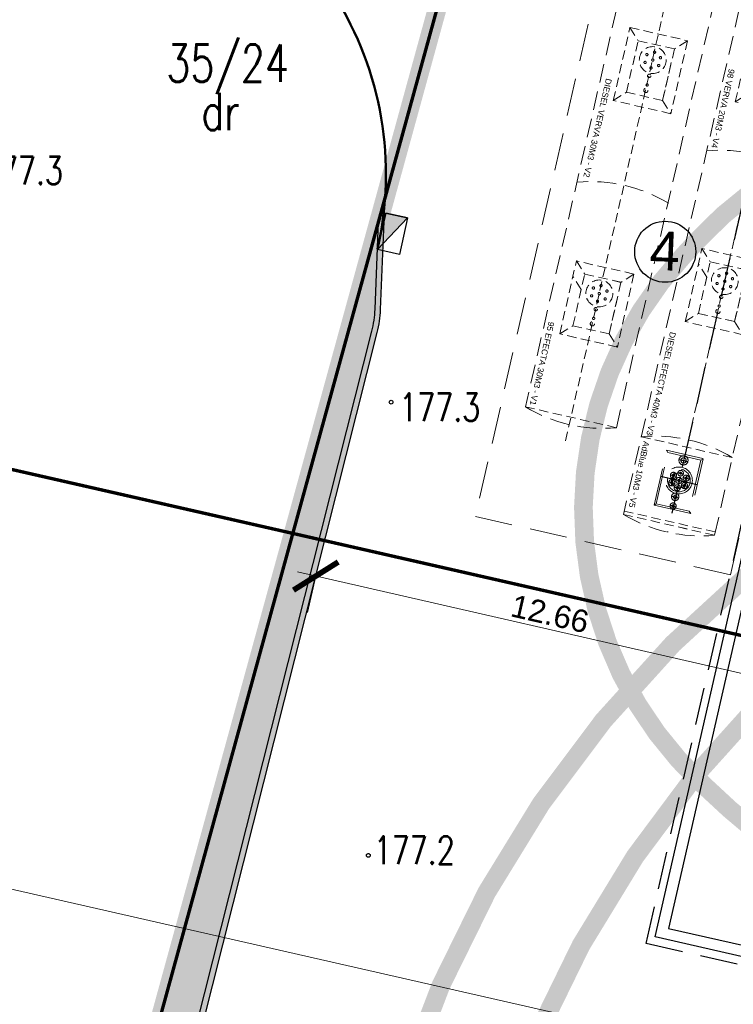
# Model space of a CAD drawing. Header units: metres. Extents: x 964 to 7125, y -212 to 9570.
# Tile 135 of 185: x 2301 to 2320, y 245 to 271. Entities that reach past the tile are written whole.
import ezdxf
from ezdxf.enums import TextEntityAlignment as Align

# ---------------------------------------------------------------- set-up
doc = ezdxf.new("R2010")
doc.units = ezdxf.units.M
for name, pattern in [('( Dashed )', [0.75, 0.5, -0.25]), ('2217', [2, 1.5, -0.5]), ('2218', [1, 0.5, -0.5]), ('ACISOTGL', [3, 2, -1]), ('CENTER2', [1.125, 0.75, -0.125, 0.125, -0.125]), ('CIĄGłA', [0]), ('DASH', [0.75, 0.5, -0.25]), ('DASHDOT', [1, 0.5, -0.25, 0, -0.25]), ('DASHED', [0.75, 0.5, -0.25]), ('HIDDEN', [0.375, 0.25, -0.125]), ('HIDDENX2', [0.75, 0.5, -0.25])]:
    doc.linetypes.add(name, pattern=pattern)
for name, color, linetype, lineweight in [('- AGP-1_OPISY', 7, 'Continuous', 13), ('1_ELEMENTY PODSTAWOWE', 7, 'Continuous', 13), ('AGP1_granica_opracow', 7, 'Continuous', 15), ('AGP1_HATCH', 7, 'Continuous', 5), ('AGP1_KRAWEZNIKI', 250, 'Continuous', 30), ('AGP1_KRAWEZNIKI NOWE', 7, 'Continuous', 30), ('AGP1_OPISY', 7, 'Continuous', 13), ('AGP1_WYMIARY', 7, 'Continuous', 15), ('AM_7', 4, 'Continuous', 25), ('AX1', 4, 'DASHDOT', 15), ('LINIE PRZEKROJOWE', 7, 'Continuous', 9), ('PODKŁAD MAPA', 7, 'Continuous', 9), ('ZBIORNIKI', 7, 'Continuous', 9), ('zz-drogi', 250, 'Continuous', 50)]:
    doc.layers.add(name, color=color, linetype=linetype, lineweight=lineweight)
for name, color, linetype in [('Dzialki', 7, 'Continuous'), ('Kontury', 7, 'Continuous'), ('Numery_dzialek', 7, 'Continuous'), ('Numery_uzytkow', 7, 'Continuous'), ('OT_Rzedna', 7, 'Continuous'), ('T_wiata', 251, 'Continuous'), ('Uzytki', 7, 'Continuous'), ('WYMIARY', 9, 'Continuous'), ('ZP_strefy oddziaływania', 8, 'HIDDEN'), ('zz-odwodnienie', 5, 'Continuous')]:
    doc.layers.add(name, color=color, linetype=linetype)
doc.layers.add('HIDE', color=9, linetype='DASHED', lineweight=15, plot=False)
doc.styles.add('ARIAL', font='arial.ttf')
doc.styles.add('STYL_ARIAL', font='simplex', dxfattribs={"width": 0.75, "oblique": 0.1})

# ---------------------------------------------------------------- blocks, each defined once
blk = doc.blocks.new('OTRN')
at = {"color": 0}
blk.add_circle((0, 0), 0.05, dxfattribs=at)
blk = doc.blocks.new('MDCP 20240606')
at = {"layer": 'Dzialki', "color": 251, "true_color": 0x636466, "const_width": 0.09}
for points in [[(6592011.58, 5737997.44), (6592005.04, 5737973.66)], [(6592005.04, 5737973.66), (6591979.22, 5737979.53)], [(6592005.04, 5737973.66), (6591998.81, 5737950.95)], [(6592058.62, 5737961.47), (6592005.04, 5737973.66)]]:
    blk.add_lwpolyline(points, dxfattribs=at)
at = {"layer": 'Kontury', "color": 251, "linetype": '2217', "true_color": 0x636466, "const_width": 0.09}
for points in [[(6592011.58, 5737997.44), (6592005.04, 5737973.66)], [(6592005.04, 5737973.66), (6591998.81, 5737950.95)]]:
    blk.add_lwpolyline(points, dxfattribs=at)
at = {"layer": 'Uzytki', "color": 251, "linetype": '2218', "true_color": 0x636466, "const_width": 0.09}
for points in [[(6592005.04, 5737973.66), (6592011.58, 5737997.44)], [(6591998.81, 5737950.95), (6592005.04, 5737973.66)]]:
    blk.add_lwpolyline(points, dxfattribs=at)
at = {"layer": 'OT_Rzedna', "color": 251, "true_color": 0x636466}
for p in [(6592007.67, 5737977.17), (6592007.06, 5737965.05)]:
    blk.add_blockref('OTRN', p, dxfattribs=at)
at = {"layer": 'Numery_dzialek', "color": 251, "true_color": 0x636466, "style": 'STYL_ARIAL', "width": 0.75}
blk.add_text('35/24', height=1, dxfattribs=at).set_placement((6592003.2963, 5737986.2343), align=Align.MIDDLE_CENTER)
at = {"layer": 'Numery_uzytkow', "color": 251, "true_color": 0x636466, "style": 'STYL_ARIAL', "width": 0.75}
blk.add_text('dr', height=1, dxfattribs=at).set_placement((6592003.1069, 5737984.9385), align=Align.MIDDLE_CENTER)
at = {"layer": 'OT_Rzedna', "color": 251, "true_color": 0x636466, "style": 'STYL_ARIAL', "width": 0.75}
for s, p in [('177.3', (6591996.72, 5737983.3675)), ('177.3', (6592007.885, 5737977.0358)), ('177.2', (6592007.2016, 5737965.192))]:
    blk.add_text(s, height=0.75, dxfattribs=at).set_placement(p, align=Align.MIDDLE_LEFT)
blk = doc.blocks.new('wiata KZT')
at = {"color": 18, "linetype": 'HIDDENX2', "lineweight": 30, "ltscale": 2, "true_color": 0x000000}
blk.add_lwpolyline([(1831.958111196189, 315.8094193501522), (1837.795575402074, 341.6584814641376), (1847.549869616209, 339.4553583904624), (1841.711106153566, 313.6065897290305), (1831.958111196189, 315.8094193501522)], dxfattribs=at)
at = {"layer": 'T_wiata'}
for p, q in [((1832.201612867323, 315.9847643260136), (1837.946350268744, 341.4195026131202)), ((1838.172885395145, 341.0607801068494), (1832.560335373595, 316.211299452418)), ((1841.567636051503, 313.8693368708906), (1832.201612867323, 315.9847643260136)), ((1832.560335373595, 316.211299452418), (1841.341100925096, 314.228059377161))]:
    blk.add_line(p, q, dxfattribs=at)
blk = doc.blocks.new('dwa zbiorniki 60 i 60+adblue')
at = {"color": 18, "linetype": '( Dashed )', "lineweight": 18, "true_color": 0x000000}
for p, q in [((2615.766755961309, 90.04127169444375), (2615.479771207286, 77.6445743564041)), ((2617.979060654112, 77.58673337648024), (2618.266082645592, 89.98342985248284)), ((2618.965978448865, 89.97059351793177), (2618.627264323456, 75.35448693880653)), ((2621.126553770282, 75.29664595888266), (2621.465305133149, 89.91275167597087))]:
    blk.add_line(p, q, dxfattribs=at)
at = {"linetype": 'HIDDEN', "lineweight": 5}
for p, q in [((2618.266085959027, 89.98343208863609), (2615.766755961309, 90.04127169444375)), ((2621.465308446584, 89.91275391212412), (2618.965978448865, 89.97059351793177)), ((2619.342278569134, 86.76507214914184, -8.674231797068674e-07), (2619.385654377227, 88.76652555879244, -8.19989847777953e-07)), ((2619.385654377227, 88.76652555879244, -8.19989847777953e-07), (2620.965287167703, 88.73229205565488, -8.19989847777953e-07)), ((2619.385654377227, 88.76652555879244, -8.19989847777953e-07), (2619.673215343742, 88.46622455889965, -8.19989847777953e-07)), ((2620.965287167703, 88.73229205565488, -8.19989847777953e-07), (2620.668984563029, 88.44463311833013, -8.199902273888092e-07)), ((2620.965286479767, 88.73229207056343, -8.199898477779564e-07), (2620.921911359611, 86.73083864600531, -8.674231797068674e-07)), ((2619.642580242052, 87.05263241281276, -8.19989847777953e-07), (2619.673215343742, 88.46622455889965, -8.19989847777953e-07)), ((2619.673215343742, 88.46622455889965, -8.19989847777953e-07), (2620.66898484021, 88.44464443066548, -8.19989847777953e-07)), ((2620.66898484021, 88.44464443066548, -8.19989847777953e-07), (2620.634350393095, 87.03113964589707, -8.674231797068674e-07)), ((2616.13803090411, 86.13969962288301), (2616.181406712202, 88.14115303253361, 4.743333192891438e-08)), ((2616.181406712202, 88.14115303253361, 4.743333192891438e-08), (2617.761039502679, 88.10691952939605, 4.743333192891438e-08)), ((2616.181406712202, 88.14115303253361, 4.743333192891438e-08), (2616.468967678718, 87.84085203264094, 4.743333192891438e-08)), ((2617.761039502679, 88.10691952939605, 4.743333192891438e-08), (2617.464736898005, 87.81926059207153, 4.743295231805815e-08)), ((2617.761038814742, 88.10691954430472, 4.743333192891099e-08), (2617.717663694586, 86.1054661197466)), ((2619.642579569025, 87.052633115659, -8.674231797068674e-07), (2619.664072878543, 88.04439654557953, -8.674231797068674e-07)), ((2620.655843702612, 88.02290307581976, -8.674231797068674e-07), (2620.634350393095, 87.03113964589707, -8.674231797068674e-07)), ((2616.438332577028, 86.42725988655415, 4.743333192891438e-08), (2616.468967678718, 87.84085203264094, 4.743333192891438e-08)), ((2616.468967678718, 87.84085203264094, 4.743333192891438e-08), (2617.464737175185, 87.81927190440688, 4.743333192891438e-08)), ((2617.464737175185, 87.81927190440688, 4.743333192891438e-08), (2617.43010272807, 86.40576711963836)), ((2616.438331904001, 86.42726058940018), (2616.459825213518, 87.41902401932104)), ((2617.451596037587, 87.39753054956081), (2617.43010272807, 86.40576711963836)), ((2619.342278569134, 86.76507214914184, -8.674231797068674e-07), (2619.642579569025, 87.052633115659, -8.674231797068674e-07)), ((2620.634350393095, 87.03113964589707, -8.674231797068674e-07), (2619.642579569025, 87.052633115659, -8.674231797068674e-07)), ((2620.634351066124, 87.03113894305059, -8.19989847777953e-07), (2619.642580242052, 87.05263241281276, -8.19989847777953e-07)), ((2620.634350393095, 87.03113964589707, -8.674231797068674e-07), (2620.921911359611, 86.73083864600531, -8.674231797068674e-07)), ((2620.921911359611, 86.73083864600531, -8.674231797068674e-07), (2619.342278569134, 86.76507214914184, -8.674231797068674e-07)), ((2620.921911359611, 86.73083864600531, -8.674231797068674e-07), (2619.342278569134, 86.76507214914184, -8.674231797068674e-07)), ((2616.13803090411, 86.13969962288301), (2616.438331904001, 86.42726058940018)), ((2617.43010272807, 86.40576711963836), (2616.438331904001, 86.42726058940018)), ((2617.4301034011, 86.40576641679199, 4.743333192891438e-08), (2616.438332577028, 86.42725988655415, 4.743333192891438e-08)), ((2617.43010272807, 86.40576711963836), (2617.717663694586, 86.1054661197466)), ((2617.717663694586, 86.1054661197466), (2616.13803090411, 86.13969962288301)), ((2617.717663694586, 86.1054661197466), (2616.13803090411, 86.13969962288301)), ((2619.213989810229, 80.73535714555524, -8.674231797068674e-07), (2619.255807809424, 82.73684370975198, -8.19989847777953e-07)), ((2619.255807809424, 82.73684370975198, -8.19989847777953e-07), (2619.543602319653, 82.43676651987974, -8.19989847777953e-07)), ((2620.835466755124, 82.7038391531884, -8.19989847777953e-07), (2619.255807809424, 82.73684370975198, -8.19989847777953e-07)), ((2620.835466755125, 82.70383915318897, -8.19989847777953e-07), (2620.539388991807, 82.41596108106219, -8.19989847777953e-07)), ((2620.835466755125, 82.70383915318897, -8.19989847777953e-07), (2620.793648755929, 80.7023525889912, -8.674231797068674e-07)), ((2619.514067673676, 81.02315095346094, -8.19989847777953e-07), (2619.543603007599, 82.43676650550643, -8.19989847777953e-07)), ((2619.543602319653, 82.43676651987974, -8.19989847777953e-07), (2620.535389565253, 82.4160446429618, -8.19989847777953e-07)), ((2619.543603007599, 82.43676650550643, -8.19989847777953e-07), (2620.539388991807, 82.41596108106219, -8.19989847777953e-07)), ((2620.539388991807, 82.41596108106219, -8.19989847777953e-07), (2620.505854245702, 81.00242977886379, -8.674231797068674e-07)), ((2619.534788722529, 82.01493150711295, -8.674231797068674e-07), (2619.2469942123, 82.31500869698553, -8.674231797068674e-07)), ((2619.514067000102, 81.02315165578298, -8.674231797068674e-07), (2619.534788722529, 82.01493150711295, -8.674231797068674e-07)), ((2620.526575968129, 81.99420963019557, -8.674231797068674e-07), (2620.505854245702, 81.00242977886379, -8.674231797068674e-07)), ((2615.990612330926, 79.73783494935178), (2616.03243033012, 81.73932151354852, 4.743333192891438e-08)), ((2616.03243033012, 81.73932151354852, 4.743333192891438e-08), (2616.320224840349, 81.43924432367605, 4.743333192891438e-08)), ((2617.612089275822, 81.70631695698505, 4.743333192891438e-08), (2616.03243033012, 81.73932151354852, 4.743333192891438e-08)), ((2617.612089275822, 81.70631695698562, 4.743333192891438e-08), (2617.316011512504, 81.41843888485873, 4.743333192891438e-08)), ((2617.612089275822, 81.70631695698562, 4.743333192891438e-08), (2617.570271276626, 79.70483039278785)), ((2616.290690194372, 80.02562875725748, 4.743333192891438e-08), (2616.320225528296, 81.43924430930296, 4.743333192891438e-08)), ((2616.320224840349, 81.43924432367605, 4.743333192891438e-08), (2617.312012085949, 81.41852244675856, 4.743333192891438e-08)), ((2616.320225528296, 81.43924430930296, 4.743333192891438e-08), (2617.316011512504, 81.41843888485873, 4.743333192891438e-08)), ((2617.316011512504, 81.41843888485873, 4.743333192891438e-08), (2617.282476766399, 80.00490758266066)), ((2616.311411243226, 81.01740931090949), (2616.023616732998, 81.31748650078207)), ((2616.290689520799, 80.02562945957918), (2616.311411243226, 81.01740931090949)), ((2617.303198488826, 80.99668743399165), (2617.282476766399, 80.00490758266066)), ((2619.213989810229, 80.73535714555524, -8.674231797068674e-07), (2619.514067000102, 81.02315165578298, -8.674231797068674e-07)), ((2620.505854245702, 81.00242977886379, -8.674231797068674e-07), (2619.514067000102, 81.02315165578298, -8.674231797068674e-07)), ((2620.509853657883, 81.00234552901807, -8.19989847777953e-07), (2619.514067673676, 81.02315095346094, -8.19989847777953e-07)), ((2620.505854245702, 81.00242977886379, -8.674231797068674e-07), (2620.793648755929, 80.7023525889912, -8.674231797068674e-07)), ((2620.793648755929, 80.7023525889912, -8.674231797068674e-07), (2619.213989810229, 80.73535714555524, -8.674231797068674e-07)), ((2620.793648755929, 80.7023525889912, -8.674231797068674e-07), (2619.213989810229, 80.73535714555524, -8.674231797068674e-07)), ((2615.990612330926, 79.73783494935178), (2616.290689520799, 80.02562945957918)), ((2617.282476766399, 80.00490758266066), (2616.290689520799, 80.02562945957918)), ((2617.28647617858, 80.00482333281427, 4.743333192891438e-08), (2616.290690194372, 80.02562875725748, 4.743333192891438e-08)), ((2617.282476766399, 80.00490758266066), (2617.570271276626, 79.70483039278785)), ((2617.570271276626, 79.70483039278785), (2615.990612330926, 79.73783494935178)), ((2617.570271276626, 79.70483039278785), (2615.990612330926, 79.73783494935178)), ((2617.97909789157, 77.58673251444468), (2615.479771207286, 77.6445743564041)), ((2615.479771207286, 77.6445743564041), (2617.979060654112, 77.58673337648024)), ((2618.67658332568, 77.48393469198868), (2621.175872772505, 77.4260937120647)), ((2618.627264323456, 75.35448693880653), (2621.126553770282, 75.29664595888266)), ((2621.129038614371, 75.3866057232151), (2618.629711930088, 75.44444756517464)), ((2618.630319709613, 75.35441622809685), (2621.12960915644, 75.29657524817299))]:
    blk.add_line(p, q, dxfattribs=at)
at = {"color": 18, "linetype": 'ACISOTGL', "ltscale": 0.5, "true_color": 0x000000}
blk.add_lwpolyline([(2615.138919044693, 91.00066858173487), (2614.757044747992, 74.50508820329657), (2621.7548008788, 74.34655292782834), (2622.136675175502, 90.84213330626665)], close=True, dxfattribs=at)
at = {"linetype": 'HIDDEN', "lineweight": 5}
for points in [[(2617.018559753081, 90.71381854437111), (2616.714023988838, 76.91717917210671)], [(2620.217782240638, 90.6431403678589), (2619.913246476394, 76.84650099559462)]]:
    blk.add_lwpolyline(points, dxfattribs=at)
for centre, radius in [((2620.160046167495, 88.0376506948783), 0.3599999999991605), ((2620.164705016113, 88.25260021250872), 0.02999999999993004), ((2619.971565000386, 87.93421061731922), 0.03049999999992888), ((2619.976223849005, 88.14916013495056), 0.03049999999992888), ((2620.160046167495, 88.0376506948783), 0.03049999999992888), ((2620.343868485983, 87.92614125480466), 0.03049999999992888), ((2620.348527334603, 88.14109077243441), 0.03049999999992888), ((2616.955798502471, 87.41227816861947, 8.674231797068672e-07), 0.3599999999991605), ((2620.155387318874, 87.82270117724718), 0.02999999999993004), ((2616.771976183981, 87.52378760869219, 8.674231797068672e-07), 0.03049999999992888), ((2616.955798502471, 87.41227816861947, 8.674231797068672e-07), 0.03049999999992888), ((2616.960457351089, 87.62722768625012, 8.674231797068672e-07), 0.02999999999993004), ((2617.144279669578, 87.51571824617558, 8.674231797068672e-07), 0.03049999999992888), ((2620.150659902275, 87.60458807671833), 0.04499999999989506), ((2616.767317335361, 87.3088380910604, 8.674231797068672e-07), 0.03049999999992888), ((2616.951139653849, 87.1973286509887, 8.674231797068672e-07), 0.02999999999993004), ((2617.139620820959, 87.30076872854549, 8.674231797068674e-07), 0.03049999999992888), ((2620.142015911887, 87.20577246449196), 0.05699999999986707), ((2620.145242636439, 87.35464677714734), 0.02999999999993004), ((2616.946412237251, 86.97921555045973, 8.674231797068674e-07), 0.04499999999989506), ((2616.937768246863, 86.58039993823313, 8.674231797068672e-07), 0.05699999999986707), ((2616.940994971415, 86.72927425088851, 8.674231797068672e-07), 0.02999999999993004), ((2620.030767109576, 82.00857151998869), 0.3599999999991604), ((2619.846858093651, 82.11993791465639), 0.03049999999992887), ((2620.035258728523, 82.2235245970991), 0.02999999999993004), ((2619.842366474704, 81.90498483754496), 0.03049999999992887), ((2620.030682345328, 82.00457056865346, -8.674231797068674e-07), 0.03049999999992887), ((2620.214676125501, 81.89720512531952), 0.03049999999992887), ((2620.219167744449, 82.11215820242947), 0.03049999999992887), ((2620.021717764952, 81.5755017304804), 0.04499999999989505), ((2620.026275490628, 81.79361844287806), 0.02999999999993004), ((2616.807389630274, 81.01104932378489, 8.674231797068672e-07), 0.3599999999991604), ((2616.623480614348, 81.12241571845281, 8.674231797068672e-07), 0.03049999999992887), ((2616.81188124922, 81.22600240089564, 8.674231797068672e-07), 0.02999999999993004), ((2616.995790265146, 81.11463600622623, 8.674231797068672e-07), 0.03049999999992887), ((2620.013384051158, 81.17667951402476), 0.05699999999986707), ((2620.016494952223, 81.32555629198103), 0.02999999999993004), ((2616.618988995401, 80.9074626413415, 8.674231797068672e-07), 0.03049999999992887), ((2616.807304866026, 81.00704837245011), 0.03049999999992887), ((2616.991298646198, 80.8996829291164, 8.674231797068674e-07), 0.03049999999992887), ((2616.79834028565, 80.57797953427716, 8.674231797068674e-07), 0.04499999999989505), ((2616.802898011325, 80.79609624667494, 8.674231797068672e-07), 0.02999999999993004), ((2616.793117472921, 80.32803409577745, 8.674231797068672e-07), 0.02999999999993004), ((2616.790006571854, 80.1791573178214, 8.674231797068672e-07), 0.05699999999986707)]:
    blk.add_circle(centre, radius, dxfattribs=at)
at = {"color": 18, "linetype": '( Dashed )', "lineweight": 18, "true_color": 0x000000}
for centre, radius, start, end in [((2616.928352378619, 86.20700834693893), 4.006355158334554, 70.49421298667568, 106.8542713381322), ((2620.127574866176, 86.13633017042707), 4.006355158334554, 70.49421298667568, 106.8542713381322), ((2620.019907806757, 81.49073772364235), 4.00638735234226, 70.49439263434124, 106.8541976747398), ((2616.79504495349, 79.97295863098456), 4.00638735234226, 70.49439263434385, 106.8541976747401), ((2616.817503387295, 81.42107852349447), 4.006433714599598, 250.4945819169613, 286.8539024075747), ((2619.838140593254, 73.64958954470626), 4.006433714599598, 70.49458192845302, 106.8539024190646), ((2619.968051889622, 79.13092039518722), 4.006433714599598, 250.4945819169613, 286.8539024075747)]:
    blk.add_arc(centre, radius, start, end, dxfattribs=at)
at = {"layer": '1_ELEMENTY PODSTAWOWE', "color": 18, "linetype": 'ACISOTGL', "ltscale": 0.5, "true_color": 0x000000}
for p, q in [((2619.379207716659, 75.75960894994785), (2619.412428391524, 77.26324201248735)), ((2619.412428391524, 77.26324201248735), (2620.418182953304, 77.24102126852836)), ((2619.461311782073, 77.2121498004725), (2619.412428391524, 77.26324201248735)), ((2619.430299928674, 75.80849234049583), (2619.461311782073, 77.2121498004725)), ((2619.461311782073, 77.2121498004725), (2620.367090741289, 77.19213787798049)), ((2620.367090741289, 77.19213787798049), (2620.33607888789, 75.7884804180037)), ((2620.418182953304, 77.24102126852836), (2620.384962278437, 75.73738820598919))]:
    blk.add_line(p, q, dxfattribs=at)
for centre, radius in [((2619.911727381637, 77.09017116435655), 0.1225), ((2619.911727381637, 77.09017116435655), 0.06970000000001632), ((2619.89957882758, 76.54030372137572), 0.3600000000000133), ((2619.89957882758, 76.54030372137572), 0.3039999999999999), ((2619.728623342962, 76.64410424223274), 0.08249999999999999), ((2619.728623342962, 76.64410424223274), 0.03049999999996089), ((2619.899578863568, 76.54030535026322), 0.08249999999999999), ((2619.903996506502, 76.74025655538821), 0.07499999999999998), ((2620.074950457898, 76.63645525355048), 0.08249999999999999), ((2619.724208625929, 76.44415297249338), 0.08249999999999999), ((2619.724208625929, 76.44415297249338), 0.03049999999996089), ((2619.895161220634, 76.34035414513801), 0.08249999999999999), ((2619.895161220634, 76.34035414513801), 0.02999999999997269), ((2619.899578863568, 76.54030535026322), 0.03049999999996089), ((2620.07053291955, 76.43650404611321), 0.08249999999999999), ((2620.07053291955, 76.43650404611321), 0.03049999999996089), ((2619.889639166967, 76.09041513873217), 0.09999999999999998), ((2619.889639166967, 76.09041513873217), 0.04499999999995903), ((2619.884117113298, 75.8404761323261), 0.08249999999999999), ((2619.884117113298, 75.8404761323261), 0.02999999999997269)]:
    blk.add_circle(centre, radius, dxfattribs=at)
at = {"layer": 'AM_7', "color": 18, "linetype": 'ACISOTGL', "ltscale": 0.5, "true_color": 0x000000}
for p, q in [((2620.206718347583, 90.1419035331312), (2619.874953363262, 75.12556802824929)), ((2619.789257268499, 77.09287697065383), (2620.034197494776, 77.08746535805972)), ((2619.842044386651, 77.09171071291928), (2619.981410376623, 77.08863161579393)), ((2619.646143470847, 76.64592651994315), (2619.811103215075, 76.64228196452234)), ((2619.683634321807, 76.64509821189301), (2619.773612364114, 76.64311027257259)), ((2619.730445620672, 76.72658411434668), (2619.726801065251, 76.56162437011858)), ((2619.729617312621, 76.68909326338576), (2619.727629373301, 76.5991152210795)), ((2619.829014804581, 76.74191317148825), (2619.978978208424, 76.73859993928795)), ((2619.859007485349, 76.74125052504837), (2619.948985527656, 76.73926258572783)), ((2619.992470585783, 76.63827753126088), (2620.157430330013, 76.63463297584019)), ((2620.029961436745, 76.63744922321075), (2620.119939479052, 76.63546128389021)), ((2620.076772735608, 76.71893512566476), (2620.073128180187, 76.55397538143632)), ((2620.075944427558, 76.68144427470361), (2620.073956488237, 76.59146623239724)), ((2619.396701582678, 76.55141572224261), (2620.402456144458, 76.52919497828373)), ((2619.641728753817, 76.44597525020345), (2619.806688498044, 76.44233069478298)), ((2619.679219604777, 76.44514694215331), (2619.769197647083, 76.443159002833)), ((2619.726030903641, 76.52663284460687), (2619.72238634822, 76.36167310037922)), ((2619.72520259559, 76.48914199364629), (2619.72321465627, 76.39916395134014)), ((2619.988053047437, 76.43832632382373), (2620.153012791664, 76.43468176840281)), ((2620.025543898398, 76.4374980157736), (2620.115521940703, 76.43551007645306)), ((2620.072355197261, 76.51898391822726), (2620.06871064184, 76.35402417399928)), ((2620.07152688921, 76.48149306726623), (2620.06953894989, 76.39151502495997)), ((2619.789663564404, 76.09262396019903), (2619.989614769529, 76.08820631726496)), ((2619.81268134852, 76.34217642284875), (2619.977641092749, 76.33853186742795)), ((2619.844650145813, 76.09140910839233), (2619.934628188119, 76.08942116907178)), ((2619.801637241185, 75.84229841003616), (2619.966596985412, 75.83865385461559)), ((2619.854124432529, 75.84113877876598), (2619.914109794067, 75.839813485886))]:
    blk.add_line(p, q, dxfattribs=at)
at = {"layer": 'AX1', "color": 18, "linetype": 'ACISOTGL', "ltscale": 0.5, "true_color": 0x000000}
blk.add_circle((2619.899578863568, 76.54030535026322), 0.2, dxfattribs=at)
at = {"layer": 'HIDE', "color": 18, "linetype": 'ACISOTGL', "ltscale": 0.5, "true_color": 0x000000}
for p, q in [((2620.367090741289, 77.19213787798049), (2620.418182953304, 77.24102126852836)), ((2619.430299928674, 75.80849234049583), (2619.379207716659, 75.75960894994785)), ((2620.384962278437, 75.73738820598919), (2619.379207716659, 75.75960894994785)), ((2620.33607888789, 75.7884804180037), (2619.430299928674, 75.80849234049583)), ((2620.33607888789, 75.7884804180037), (2620.384962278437, 75.73738820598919))]:
    blk.add_line(p, q, dxfattribs=at)
for centre, radius in [((2619.903996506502, 76.74025655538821), 0.0241), ((2620.074950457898, 76.63645525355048), 0.03049999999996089)]:
    blk.add_circle(centre, radius, dxfattribs=at)
at = {"linetype": 'HIDDEN', "lineweight": 5, "style": 'ARIAL'}
for s, rotation, p in [('98 VERVA 20M3 - V4', 268.8761060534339, (2618.997977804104, 87.60243369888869, 0.1399999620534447)), ('DIESEL VERVA 30M3 - V2', 268.556239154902, (2615.828980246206, 86.69220382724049)), ('DIESEL EFECTA 40M3 - V3', 268.556239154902, (2618.869260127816, 80.39627358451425)), ('95 EFECTA 30M3 - V1', 268.8761060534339, (2615.626619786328, 80.01015306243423, 0.1399999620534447)), ('AdBlue 10M3 - V5', 268.8761060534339, (2618.759371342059, 77.39328089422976, 0.1399999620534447))]:
    blk.add_text(s, height=0.16, rotation=rotation, dxfattribs=at).set_placement(p)
blk = doc.blocks.new('PRZEKRÓJ TERENU OPIS PZT')
at = {"color": 251, "true_color": 0x636466}
blk.add_lwpolyline([(2751.913770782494, 34.79011449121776), (2751.621480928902, -72.80764638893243)], dxfattribs=at)
blk = doc.blocks.new('d_wpust')
at = {"layer": 'zz-odwodnienie'}
blk.add_hatch(color=0, dxfattribs=at).paths.add_polyline_path([(-0.5, 0.6000000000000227), (-0.5, 0), (0.5, 0)])
at = {"layer": 'zz-odwodnienie', "color": 0}
for p, q in [((-0.5, 0.6000000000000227), (0.5, 0)), ((-0.5, 0), (-0.5, 0.6000000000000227)), ((-0.5, 0.6000000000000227), (0.5, 0.6000000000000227)), ((0.5, 0.6000000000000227), (0.5, 0)), ((0.5, 0), (-0.5, 0))]:
    blk.add_line(p, q, dxfattribs=at)
blk.add_lwpolyline([(-0.5, 0.6000000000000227), (-0.5, 0), (0.5, 0)], close=True, dxfattribs=at)
blk = doc.blocks.new('drogowe 20250115 oddziaływanie')
at = {"layer": 'zz-drogi'}
blk.add_arc((2317.156996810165, 273.6091544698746), 9, 347.1431079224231, 77.1695431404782, dxfattribs=at)
at = {"layer": 'zz-odwodnienie', "color": 5, "linetype": 'CIĄGłA', "lineweight": 0, "rotation": 257.1431079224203}
for p in [(2326.041797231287, 272.0903854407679), (2326.041797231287, 272.090385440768), (2326.041797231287, 272.090385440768)]:
    blk.add_blockref('d_wpust', p, dxfattribs=at)
blk = doc.blocks.new('_ArchTick')
at = {"layer": 'WYMIARY', "color": 0, "linetype": 'Continuous', "const_width": 0.15}
blk.add_lwpolyline([(-0.5, -0.5), (0.5, 0.5)], dxfattribs=at)

msp = doc.modelspace()

# ---------------------------------------------------------------- hatches: boundary and pattern name
at = {"layer": 'AGP1_HATCH', "transparency": 33554625}
h = msp.add_hatch(dxfattribs=at)
h.set_pattern_fill('GRASS', color=64, scale=0.02)
h.set_pattern_definition([(90, (0, 0), (-0.3592102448, 0.3592102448), [0.09525, -0.6231704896]), (45, (0, 0), (-0.3592102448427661, 0.3592102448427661), [0.09525, -0.41275]), (135, (0, 0), (-0.3592102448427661, -0.3592102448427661), [0.09525, -0.41275])])
edge = h.paths.add_edge_path()
edge.add_line((2315.150836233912, 281.1750997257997), (2314.856551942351, 280.103738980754))
edge.add_arc((2352.342238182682, 442.3996465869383), 166.5687194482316, 256.9943948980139, 258.1500133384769)
edge.add_line((2318.137356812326, 279.3807385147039), (2318.417150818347, 279.3204852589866))
edge.add_line((2318.417150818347, 279.3204852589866), (2318.535039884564, 279.8679188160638))
edge.add_line((2318.535039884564, 279.8679188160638), (2320.157837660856, 279.5184515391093))
edge.add_line((2320.157837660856, 279.5184515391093), (2320.039948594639, 278.9710179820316))
edge.add_line((2320.039948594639, 278.9710179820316), (2330.588219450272, 276.6994623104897))
edge.add_line((2330.588219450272, 276.6994623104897), (2331.619351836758, 277.4314030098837))
edge.add_line((2331.619351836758, 277.4314030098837), (2315.150836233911, 281.1750997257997))
edge = h.paths.add_edge_path()
edge.add_line((2331.619351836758, 277.4314030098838), (2330.588219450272, 276.6994623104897))
edge.add_line((2330.588219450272, 276.6994623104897), (2358.796247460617, 270.6249021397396))
edge.add_arc((2356.301108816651, 261.9819229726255), 8.995932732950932, -9.899978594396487, 73.89711847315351, ccw=False)
edge.add_line((2365.163086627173, 260.4352636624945), (2358.403775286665, 230.8202579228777))
edge.add_line((2358.403775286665, 230.8202579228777), (2357.767941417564, 230.9653696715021))
edge.add_line((2357.767941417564, 230.9653696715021), (2356.388755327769, 224.9226379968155))
edge.add_line((2356.388755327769, 224.9226379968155), (2352.156792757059, 225.8885363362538))
edge.add_line((2352.156792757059, 225.8885363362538), (2353.531503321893, 231.9116583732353))
edge.add_line((2353.531503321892, 231.9116583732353), (2350.146303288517, 230.9890328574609))
edge.add_line((2350.146303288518, 230.9890328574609), (2346.349036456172, 231.8557167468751))
edge.add_line((2346.349036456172, 231.8557167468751), (2345.938102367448, 230.055260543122))
edge.add_line((2345.938102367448, 230.055260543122), (2341.217741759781, 231.1293036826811))
edge.add_line((2341.217741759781, 231.1293036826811), (2341.629397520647, 232.9329218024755))
edge.add_line((2341.629397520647, 232.9329218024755), (2335.556457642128, 234.3190027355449))
edge.add_line((2335.556457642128, 234.3190027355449), (2333.821674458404, 235.4907377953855))
edge.add_arc((2333.32198439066, 234.8031445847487), 0.8499850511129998, 53.99321822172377, 167.1431079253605)
edge.add_line((2332.493309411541, 234.9922804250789), (2331.202711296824, 229.3376865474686))
edge.add_line((2331.202711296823, 229.3376865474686), (2327.059263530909, 230.2833823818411))
edge.add_line((2327.059263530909, 230.2833823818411), (2327.426416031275, 231.892015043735))
edge.add_line((2327.426416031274, 231.892015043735), (2308.269704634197, 236.2643211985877))
edge.add_line((2308.269704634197, 236.2643211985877), (2308.269381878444, 236.2643948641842))
edge.add_line((2308.269381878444, 236.2643948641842), (2308.703289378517, 238.1655061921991))
edge.add_line((2308.703289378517, 238.1655061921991), (2304.803255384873, 239.0556455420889))
edge.add_line((2304.803255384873, 239.0556455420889), (2305.515308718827, 242.175417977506))
edge.add_line((2305.515308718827, 242.175417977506), (2310.726066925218, 262.8037986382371))
edge.add_arc((2307.962861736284, 263.5017936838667), 2.849999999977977, 345.8234528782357, 357.692915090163)
edge.add_line((2310.810551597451, 263.3870659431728), (2310.904778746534, 265.7259047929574))
edge.add_line((2310.904778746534, 265.7259047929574), (2302.380836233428, 234.6850997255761))
edge.add_line((2302.380836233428, 234.6850997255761), (2356.790836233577, 222.3150997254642))
edge.add_line((2356.790836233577, 222.3150997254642), (2367.850836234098, 269.1950997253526))
edge.add_line((2367.850836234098, 269.1950997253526), (2331.619351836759, 277.4314030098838))
at = {"layer": 'AGP1_HATCH', "true_color": 0x636466, "transparency": 33554477}
h = msp.add_hatch(color=251, dxfattribs=at)
h.dxf.hatch_style = 1
h.paths.add_polyline_path([(2354.511158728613, 225.8640364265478), (2352.756286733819, 226.2645664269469), (2353.9734530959, 231.5974276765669), (2355.728324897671, 231.1968974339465)], flags=16)
edge = h.paths.add_edge_path()
edge.add_arc((2357.446269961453, 465.5645542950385), 190.2882127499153, 257.0703403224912, 258.0782477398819)
edge.add_line((2318.137356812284, 279.3807385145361), (2358.791946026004, 270.6258284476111))
edge.add_line((2358.791946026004, 270.6258284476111), (2358.797105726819, 270.6246543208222))
edge.add_arc((2356.301108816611, 261.981922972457), 8.99593273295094, -9.899978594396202, 73.8914287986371, ccw=False)
edge.add_line((2365.163086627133, 260.4352636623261), (2358.403775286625, 230.8202579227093))
edge.add_line((2358.403775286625, 230.8202579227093), (2357.767941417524, 230.9653696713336))
edge.add_line((2357.767941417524, 230.9653696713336), (2356.388755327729, 224.9226379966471))
edge.add_line((2356.388755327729, 224.9226379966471), (2352.158497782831, 225.8924517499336))
edge.add_line((2352.158497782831, 225.8924517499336), (2353.537669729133, 231.93512077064))
edge.add_line((2353.537669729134, 231.93512077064), (2353.531503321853, 231.9116583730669))
edge.add_line((2353.531503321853, 231.9116583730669), (2350.146303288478, 230.9890328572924))
edge.add_line((2350.146303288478, 230.9890328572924), (2346.349036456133, 231.8557167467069))
edge.add_line((2346.349036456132, 231.8557167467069), (2345.938102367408, 230.0552605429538))
edge.add_line((2345.938102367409, 230.0552605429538), (2341.217741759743, 231.1293036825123))
edge.add_line((2341.217741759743, 231.1293036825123), (2341.629397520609, 232.9329218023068))
edge.add_line((2341.629397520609, 232.9329218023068), (2335.556457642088, 234.3190027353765))
edge.add_line((2335.556457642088, 234.3190027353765), (2333.821674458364, 235.4907377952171))
edge.add_arc((2333.32198439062, 234.8031445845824), 0.8499850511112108, 53.99321822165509, 167.1431079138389)
edge.add_line((2332.493309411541, 234.9922804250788), (2331.202711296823, 229.3376865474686))
edge.add_line((2331.202711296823, 229.3376865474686), (2327.059263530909, 230.2833823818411))
edge.add_line((2327.059263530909, 230.2833823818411), (2327.426416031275, 231.892015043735))
edge.add_line((2327.426416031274, 231.892015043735), (2308.269704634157, 236.2643211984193))
edge.add_line((2308.269704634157, 236.2643211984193), (2308.269436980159, 236.2646362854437))
edge.add_line((2308.269436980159, 236.2646362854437), (2308.703344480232, 238.1657476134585))
edge.add_line((2308.703344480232, 238.1657476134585), (2304.803255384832, 239.0556455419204))
edge.add_line((2304.803255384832, 239.0556455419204), (2305.515308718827, 242.175417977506))
edge.add_line((2305.515308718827, 242.175417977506), (2310.726066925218, 262.8037986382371))
edge.add_arc((2307.962861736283, 263.5017936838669), 2.849999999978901, 345.8234528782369, 357.6929150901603)
edge.add_line((2310.810551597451, 263.3870659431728), (2310.905258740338, 265.7378188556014))
edge.add_line((2310.905258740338, 265.7378188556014), (2311.0811460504, 266.3773577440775))
edge.add_line((2311.0811460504, 266.3773577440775), (2310.960430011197, 263.3810276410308))
edge.add_arc((2307.962861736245, 263.501793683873), 3.000000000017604, 345.82345287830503, 357.69291509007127, ccw=False)
edge.add_line((2310.871498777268, 262.7670620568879), (2305.661548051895, 242.1420404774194))
edge.add_line((2305.661548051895, 242.1420404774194), (2308.586334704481, 241.4744904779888))
edge.add_arc((2308.361269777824, 240.497337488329), 1.002737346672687, -9.8722114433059, 77.02943066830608, ccw=False)
edge.add_line((2309.349159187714, 240.3254168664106), (2308.449277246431, 236.3771931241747))
edge.add_line((2308.449277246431, 236.3771931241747), (2331.457001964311, 231.1259360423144))
edge.add_line((2331.457001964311, 231.1259360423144), (2332.347070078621, 235.0256579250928))
edge.add_arc((2333.32198439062, 234.8031445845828), 0.9999850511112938, 54.147005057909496, 167.143107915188, ccw=False)
edge.add_line((2333.907683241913, 235.6136548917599), (2335.617176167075, 234.4590017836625))
edge.add_line((2335.617176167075, 234.4590017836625), (2350.143080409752, 231.1436258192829))
edge.add_line((2350.143080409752, 231.1436258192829), (2353.569341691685, 232.0774424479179))
edge.add_line((2353.569341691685, 232.0774424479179), (2358.290913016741, 230.999872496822))
edge.add_line((2358.290913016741, 230.999872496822), (2365.015982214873, 260.4648509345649))
edge.add_arc((2356.301108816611, 261.9819229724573), 8.845932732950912, 350.1249919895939, 433.863969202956)
edge.add_line((2358.759559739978, 270.4793664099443), (2318.047129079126, 279.246415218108))
edge.add_arc((2352.342238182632, 442.3996465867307), 166.7187194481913, 256.9978913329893, 258.1291453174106, ccw=False)
edge.add_line((2314.832707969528, 279.9552974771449), (2314.868391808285, 280.1010047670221))

# ---------------------------------------------------------------- linework, layer by layer
at = {"layer": 'AGP1_granica_opracow', "color": 5, "linetype": 'CENTER2', "lineweight": 9, "ltscale": 5, "const_width": 0.5}
msp.add_lwpolyline([(2367.850836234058, 269.1950997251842), (2315.150836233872, 281.1750997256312), (2302.380836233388, 234.6850997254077), (2356.790836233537, 222.3150997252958), (2367.850836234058, 269.1950997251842)], dxfattribs=at)
at = {"layer": 'AGP1_KRAWEZNIKI NOWE', "color": 18, "linetype": 'CIĄGłA', "true_color": 0x000000}
for p, q in [((2310.960430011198, 263.3810276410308), (2311.081146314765, 266.377361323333)), ((2310.810551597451, 263.3870659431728), (2310.905258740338, 265.7378188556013)), ((2305.515308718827, 242.175417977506), (2310.726066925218, 262.8037986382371)), ((2305.661548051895, 242.1420404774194), (2310.871498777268, 262.7670620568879))]:
    msp.add_line(p, q, dxfattribs=at)
for centre, radius, start, end in [((2307.962861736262, 263.5017936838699), 2.850000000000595, 345.8234528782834, 357.6929150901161), ((2307.962861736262, 263.5017936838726), 3.00000000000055, 345.8234528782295, 357.6929150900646)]:
    msp.add_arc(centre, radius, start, end, dxfattribs=at)
at = {"layer": 'AGP1_OPISY', "linetype": 'Continuous', "lineweight": 30}
msp.add_circle((2318.573951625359, 264.9263789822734), 0.8166577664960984, dxfattribs=at)

# ---------------------------------------------------------------- block references
at = {"linetype": 'CIĄGłA', "lineweight": 5, "rotation": 359.8705193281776}
msp.add_blockref('wiata KZT', (485.3940555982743, -65.23600951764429), dxfattribs=at)
at = {"layer": 'PODKŁAD MAPA', "linetype": 'ByBlock'}
msp.add_blockref('MDCP 20240606', (-6589696.429163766, -5737716.264900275), dxfattribs=at)
at = {"layer": 'ZBIORNIKI', "color": 6, "linetype": 'CIĄGłA', "lineweight": 0, "rotation": 348.4102262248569}
msp.add_blockref('dwa zbiorniki 60 i 60+adblue', (-262.9184977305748, 710.1766281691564), dxfattribs=at)

# ---------------------------------------------------------------- texts
at = {"layer": 'AGP1_OPISY', "linetype": 'Continuous', "lineweight": 30, "insert": (2318.180799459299, 265.4832315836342), "char_height": 1.0368, "width": 0.8416427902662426, "attachment_point": 1, "rotation": 357.7300655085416, "style": 'ARIAL'}
msp.add_mtext('4', dxfattribs=at)

# ---------------------------------------------------------------- next in the draw order: block references
at = {"layer": 'LINIE PRZEKROJOWE', "color": 18, "linetype": 'CIĄGłA', "lineweight": 5, "true_color": 0x000000, "rotation": 77.33843703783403}
msp.add_blockref('PRZEKRÓJ TERENU OPIS PZT', (1707.851044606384, -2439.27793463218), dxfattribs=at)

# ---------------------------------------------------------------- next in the draw order: linework, layer by layer
at = {"layer": '- AGP-1_OPISY', "color": 160, "linetype": 'CIĄGłA', "lineweight": 0, "true_color": 0x2e2eff}
msp.add_lwpolyline([(2315.150834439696, 281.1751001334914), (2308.610836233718, 257.3950997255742), (2302.380833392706, 234.6851003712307)], dxfattribs=at)
at = {"layer": 'AGP1_WYMIARY', "color": 7, "linetype": 'CIĄGłA', "lineweight": 0}
msp.add_line((2308.738766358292, 256.3650749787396), (2322.060961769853, 253.3244406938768), dxfattribs=at)
at = {"layer": 'AGP1_WYMIARY', "linetype": 'CIĄGłA', "lineweight": 0}
msp.add_line((2309.226230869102, 256.2538169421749), (2309.003714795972, 255.2788879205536), dxfattribs=at)
at = {"layer": 'ZP_strefy oddziaływania', "color": 3, "linetype": 'DASH', "lineweight": 9, "ltscale": 5, "transparency": 33554610, "const_width": 0.4999999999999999}
msp.add_lwpolyline([(2305.990416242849, 236.0114056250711), (2306.69982676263, 235.3538126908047, 0.4142135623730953), (2349.095785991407, 236.9608724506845), (2349.5036749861, 237.4009026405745, 0.414213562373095), (2347.896615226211, 279.7968618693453), (2347.187204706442, 280.4544548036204, 0.4142135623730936), (2304.791245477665, 278.8473950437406), (2304.383356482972, 278.4073648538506, 0.4142135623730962)], format="xyb", close=True, dxfattribs=at)
at = {"layer": 'ZP_strefy oddziaływania', "color": 217, "linetype": 'DASH', "lineweight": 9, "ltscale": 5, "true_color": 0x93278f, "transparency": 33554610, "const_width": 0.4999999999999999}
msp.add_lwpolyline([(2319.58671606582, 250.6790786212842), (2320.296126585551, 250.0214856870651, 0.4142135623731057), (2334.428112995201, 250.5571722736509), (2334.836001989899, 250.9972024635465, 0.4142135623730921), (2334.300315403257, 265.1291888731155), (2333.590904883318, 265.7867818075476, 0.414213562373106), (2319.458918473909, 265.2510952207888), (2319.051029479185, 264.8110650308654, 0.4142135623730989)], format="xyb", close=True, dxfattribs=at)
at = {"layer": 'ZP_strefy oddziaływania', "color": 1, "linetype": 'DASH', "lineweight": 9, "ltscale": 5, "transparency": 33554610, "const_width": 0.5, "elevation": -4.109906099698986e-10}
msp.add_lwpolyline([(2346.827268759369, 262.5276971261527), (2353.877021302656, 260.8965364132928, -0.414213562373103), (2376.342161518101, 224.9060171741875), (2375.891315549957, 222.9574951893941, -0.4142135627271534), (2339.900796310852, 200.4923549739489), (2332.85104376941, 202.123515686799, -0.4142135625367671), (2310.385903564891, 238.1140349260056), (2310.836749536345, 240.0625569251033, -0.4142135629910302), (2346.827268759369, 262.5276971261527)], format="xyb", dxfattribs=at)
at = {"layer": 'ZP_strefy oddziaływania', "color": 5, "linetype": 'DASH', "lineweight": 9, "ltscale": 5, "transparency": 33554610, "const_width": 0.5, "elevation": -5.00880708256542e-06}
msp.add_lwpolyline([(2350.866176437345, 260.8568638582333), (2349.306290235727, 261.2128906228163, 0.4142135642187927), (2313.382922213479, 238.6405260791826), (2313.238286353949, 238.0068223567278, 0.4142135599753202), (2335.810650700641, 202.0834545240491), (2337.370536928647, 201.7274277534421, 0.4142135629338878), (2373.293904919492, 224.2997921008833), (2373.438540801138, 224.9334959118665, 0.4142135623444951)], format="xyb", close=True, dxfattribs=at)

# ---------------------------------------------------------------- next in the draw order: block references
at = {"layer": 'AGP1_KRAWEZNIKI', "color": 160, "linetype": 'CIĄGłA', "lineweight": 0, "true_color": 0x2e2eff}
msp.add_blockref('drogowe 20250115 oddziaływanie', (-15.05469941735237, -6.615115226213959), dxfattribs=at)
at = {"layer": 'AGP1_WYMIARY', "color": 7, "linetype": 'CIĄGłA', "lineweight": 0, "rotation": 167.1431428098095}
msp.add_blockref('_ArchTick', (2309.226230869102, 256.2538169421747), dxfattribs=at)

# ---------------------------------------------------------------- next in the draw order: texts
at = {"layer": 'AGP1_WYMIARY', "color": 7, "linetype": 'CIĄGłA', "lineweight": 0, "insert": (2315.490282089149, 255.2409141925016), "char_height": 0.6, "attachment_point": 5, "rotation": 347.1431428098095, "style": 'ARIAL'}
msp.add_mtext('\\A1;12.66', dxfattribs=at)

doc.saveas('drawing.dxf')
